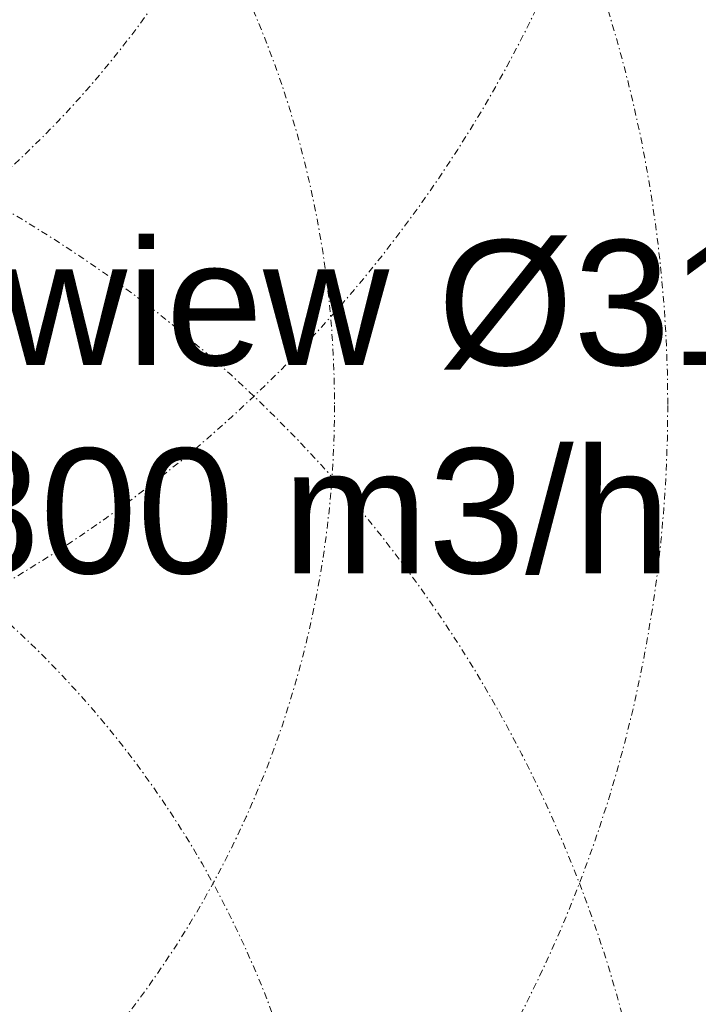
# Model space of a CAD drawing. Header units: millimetres. Extents: x -740 to 33545, y 5178 to 22494.
# Tile 126 of 256: x 9280 to 9334, y 10495 to 10574. Entities that reach past the tile are written whole.
import ezdxf

# ---------------------------------------------------------------- set-up
doc = ezdxf.new("R2010")
doc.units = ezdxf.units.MM
doc.header["$MEASUREMENT"] = 0
doc.linetypes.add('CENTERX2', pattern=[101.6, 63.5, -12.7, 12.7, -12.7])
doc.linetypes.add('DASHDOT', pattern=[1, 0.5, -0.25, 0, -0.25])
doc.layers.add('## went NIEWID', color=51, linetype='DASHDOT', lineweight=15, plot=False)
doc.layers.add('_IS_EKO_Opis_Wentylacja', color=7, linetype='CENTERX2')
doc.layers.add('_IS_Wywiew', color=1, linetype='Continuous', lineweight=20)
doc.styles.add('Arial', font='arial.ttf')

# ---------------------------------------------------------------- blocks, each defined once
blk = doc.blocks.new('heether5')
at = {"layer": '## went NIEWID'}
for radius in [100, 75]:
    blk.add_circle((341463.049, 163171.587), radius, dxfattribs=at)

msp = doc.modelspace()

# ---------------------------------------------------------------- block references
at = {"layer": '_IS_Wywiew', "xscale": 1.06666624, "yscale": 1.06666624, "zscale": 1.06666624}
for p in [(-355001.902, -163428.85), (-355001.902, -163506.85), (-355001.902, -163583.35)]:
    msp.add_blockref('heether5', p, dxfattribs=at)

# ---------------------------------------------------------------- texts
at = {"layer": '_IS_EKO_Opis_Wentylacja', "insert": (9302.984, 10556.013), "char_height": 10, "width": 108.12342, "attachment_point": 2, "style": 'Arial'}
msp.add_mtext('Wywiew %%C315 \\P800 m3/h', dxfattribs=at)

doc.saveas('drawing.dxf')
